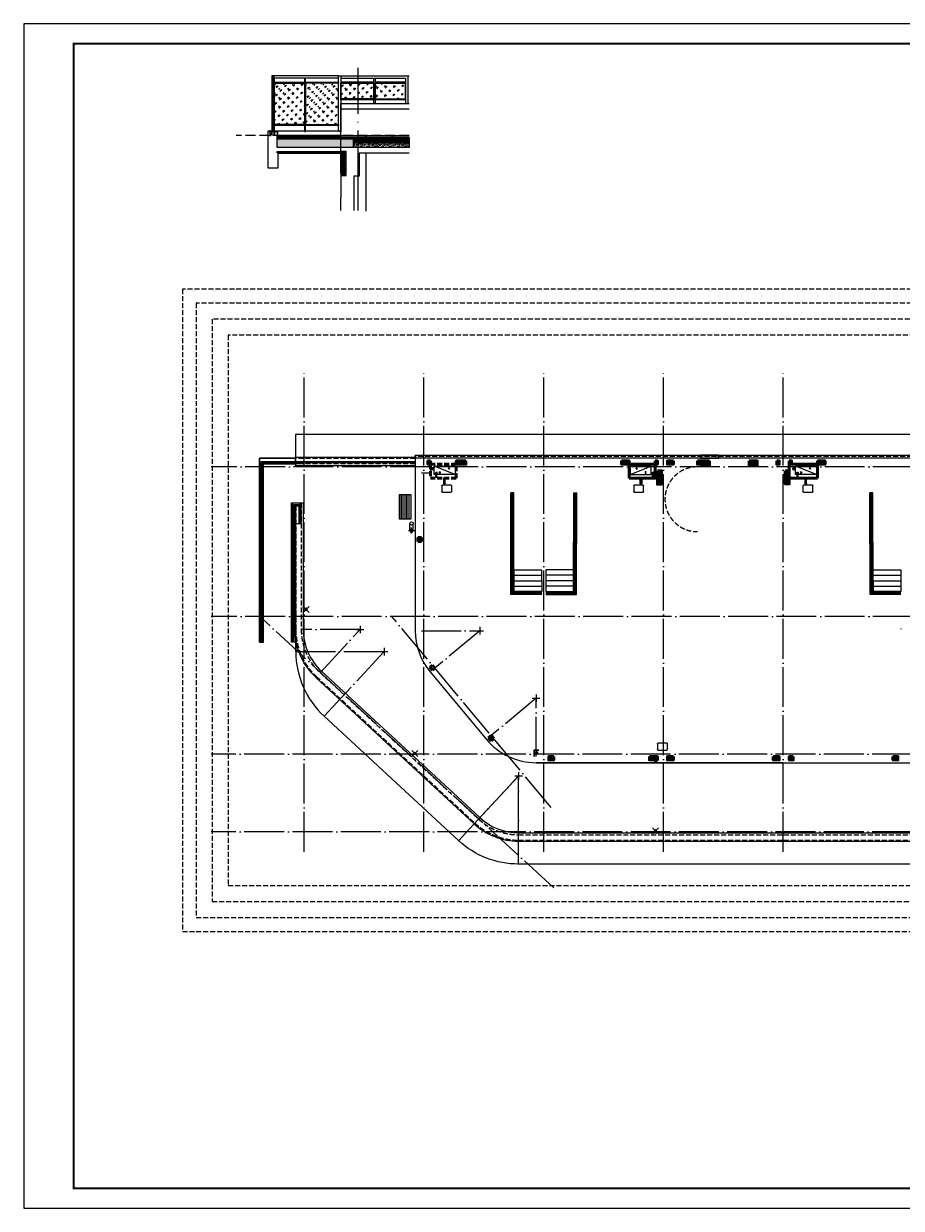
# Model space of a CAD drawing. Extents: x 447288 to 563800, y -194684 to 241749.
# Tile 82 of 91: x 458700 to 502671, y 118547 to 177947. Entities that reach past the tile are written whole.
import ezdxf

# ---------------------------------------------------------------- set-up
doc = ezdxf.new("R2010")
doc.units = 0
doc.header["$LTSCALE"] = 1000
for name, pattern in [('35$0$DASH', [0.35, 0.25, -0.1]), ('DASH', [0.35, 0.25, -0.1]), ('DOTE', [2.42, 2, -0.2, 0.02, -0.2]), ('jz-g2#$0$__DASH', [0.35, 0.25, -0.1]), ('jz-g2#$0$DOTE', [2.42, 2, -0.2, 0.02, -0.2]), ('jz-g2#$0$pm-2f$0$__DASH', [0.35, 0.25, -0.1]), ('jz-g2#$0$pm-2f$0$DASH', [0.35, 0.25, -0.1]), ('jz-g2#$0$pm-2f$0$DOTE', [2.42, 2, -0.2, 0.02, -0.2]), ('jz-g2#$0$pm-2f$0$P+2号楼+屋顶$0$$1$DOTE', [2.42, 2, -0.2, 0.02, -0.2]), ('jz-g2#$0$pm-2f$0$P+3号楼+二层$0$DOTE', [2.42, 2, -0.2, 0.02, -0.2]), ('jz-g2#$0$pm-2f$0$P+3号楼+屋顶$0$DASH', [0.35, 0.25, -0.1]), ('jz-g2#$0$pm-2f$0$P+3号楼+屋顶$0$DOTE', [2.42, 2, -0.2, 0.02, -0.2]), ('jz-g2#$0$zw-2f$0$DOTE', [2.42, 2, -0.2, 0.02, -0.2]), ('zw-1f$0$DASH', [0.35, 0.25, -0.1])]:
    doc.linetypes.add(name, pattern=pattern)
doc.layers.get('0').update_dxf_attribs({"lineweight": 20})
doc.layers.add('A-ASIS', color=115, linetype='DASH', lineweight=0, plot=False)
doc.layers.add('zw-1f$0$A-ASIS', color=115, linetype='zw-1f$0$DASH', lineweight=0, plot=False)
for name, color, linetype in [('A-ELEV-HRAL', 3, 'Continuous'), ('A-ELEV-LIN1', 40, 'Continuous'), ('A-ELEV-THIN', 7, 'Continuous'), ('A-ELEV-WIN1', 135, 'Continuous'), ('A-GLAZ-MULL', 135, 'Continuous'), ('A-HRAL', 3, 'Continuous'), ('A-OVER', 7, 'Continuous'), ('A-WATER-LAYER', 7, 'Continuous'), ('fill', 252, 'Continuous'), ('jz-g2#$0$A-OVER', 7, 'Continuous'), ('jz-g2#$0$pm-2f$0$A-ANIG', 231, 'Continuous'), ('jz-g2#$0$pm-2f$0$A-HRAL', 3, 'Continuous'), ('jz-g2#$0$pm-2f$0$A-OVER', 7, 'Continuous'), ('jz-g2#$0$pm-2f$0$A-ROOF-WATER', 4, 'Continuous'), ('jz-g2#$0$pm-2f$0$A-面积', 21, 'Continuous'), ('jz-g2#$0$pm-2f$0$P+2号楼+屋顶$0$$1$A-ROOF-WATER', 4, 'Continuous'), ('jz-g2#$0$pm-2f$0$P+3号楼+二层$0$A-EQPM-COND', 46, 'Continuous'), ('jz-g2#$0$pm-2f$0$P+3号楼+屋顶$0$A-ELEV-HATCH', 8, 'Continuous'), ('jz-g2#$0$pm-2f$0$P+3号楼+屋顶$0$A-OVER', 7, 'Continuous'), ('jz-g2#$0$pm-2f$0$P+3号楼+屋顶$0$A-ROOF-LINE', 4, 'Continuous'), ('jz-g2#$0$pm-2f$0$P+3号楼+屋顶$0$block', 7, 'Continuous'), ('jz-g2#$0$pm-2f$0$P+3号楼+屋顶$0$PUB_HATCH', 8, 'Continuous'), ('jz-g2#$0$pm-2f$0$STAIR', 2, 'Continuous'), ('jz-g2#$0$PUB_TITLE', 4, 'Continuous'), ('jz-g2#$0$zw-2f$0$A-OVER', 7, 'Continuous'), ('PUB_DIM', 3, 'Continuous'), ('PUB_HATCH', 8, 'Continuous'), ('PUB_TITLE', 4, 'Continuous'), ('SURFACE', 6, 'Continuous'), ('主楼节点$0$13W$0$PUB_HATCH', 8, 'Continuous'), ('详图填充-细石混凝土、混凝土', 8, 'Continuous'), ('详图现充-水泥砂浆', 8, 'Continuous')]:
    doc.layers.add(name, color=color, linetype=linetype)
for name, color, linetype, lineweight in [('DOTE', 10, 'DOTE', 9), ('jz-g2#$0$DOTE', 10, 'jz-g2#$0$DOTE', 9), ('jz-g2#$0$pm-2f$0$A-LVTRY', 155, 'Continuous', 20), ('jz-g2#$0$pm-2f$0$A-LVTRY-1', 155, 'Continuous', 20), ('jz-g2#$0$pm-2f$0$A-空调机', 46, 'ByLayer', 20), ('jz-g2#$0$pm-2f$0$P+2号楼+屋顶$0$$1$A-LVTRY-1', 155, 'Continuous', 20), ('jz-g2#$0$pm-2f$0$P+3号楼+屋顶$0$DOTE', 10, 'jz-g2#$0$pm-2f$0$P+3号楼+屋顶$0$DOTE', 9), ('jz-g2#$0$pm-2f$0$WALL', 9, 'Continuous', 50), ('jz-g2#$0$pm-2f$0$空调外', 155, 'Continuous', 13), ('jz-g2#$0$WALL', 9, 'Continuous', 50), ('jz-g2#$0$zw-2f$0$DOTE', 10, 'jz-g2#$0$zw-2f$0$DOTE', 9), ('详图填充-防水层', 126, 'Continuous', 200)]:
    doc.layers.add(name, color=color, linetype=linetype, lineweight=lineweight)
doc.styles.add('jz-g2#$0$pm-2f$0$_ROMANC', font='romanc__.ttf', dxfattribs={"width": 0.7})
pattern_1 = [(45, (-727303.67, -24817.79), (-97.976716, 97.976716), [44.8, -115.2]), (45, (-727284.47, -24809.79), (-97.976716, 97.976716), [19.2, -140.8]), (45, (-727303.67, -24809.79), (-97.976716, 97.976716), [32, -128]), (45, (-727294.07, -24817.79), (107.48023, -107.48023), [40, -120]), (45, (-727303.67, -24825.79), (-97.976716, 97.976716), [64, -96]), (45, (-727303.67, -24801.79), (-97.976716, 97.976716), [16, -144])]
pattern_2 = [(45, (-817336.53, 10607.64), (-97.976716, 97.976716), [44.8, -115.2]), (45, (-817317.33, 10615.64), (-97.976716, 97.976716), [19.2, -140.8]), (45, (-817336.53, 10615.64), (-97.976716, 97.976716), [32, -128]), (45, (-817326.93, 10607.64), (107.48023, -107.48023), [40, -120]), (45, (-817336.53, 10599.64), (-97.976716, 97.976716), [64, -96]), (45, (-817336.53, 10623.64), (-97.976716, 97.976716), [16, -144])]

# ---------------------------------------------------------------- blocks, each defined once
blk = doc.blocks.new('jz-g2#$0$pm-2f$0$DFGSDFG')
at = {"layer": 'jz-g2#$0$pm-2f$0$A-OVER'}
for points in [[(750895, 191885), (752295, 191885), (752299, 196835)], [(750895, 191735), (752445, 191735), (752449, 196835)], [(752299, 196835), (752449, 196835)]]:
    blk.add_lwpolyline(points, dxfattribs=at)
at = {"layer": 'jz-g2#$0$pm-2f$0$STAIR'}
for p, q in [((750899, 192965), (750895, 191885)), ((752299, 192965), (750899, 192965)), ((752299, 192695), (750899, 192695)), ((752299, 192965), (752295, 191885)), ((752299, 192425), (750899, 192425)), ((752299, 192155), (750899, 192155))]:
    blk.add_line(p, q, dxfattribs=at)
for points in [[(750895, 191835), (752345, 191835), (752349, 196835)], [(750895, 191785), (752395, 191785), (752399, 196835)]]:
    blk.add_lwpolyline(points, dxfattribs=at)
blk = doc.blocks.new('jz-g2#$0$pm-2f$0$SWJ')
at = {"layer": 'jz-g2#$0$pm-2f$0$空调外'}
blk.add_line((-887, -89), (163, 331), dxfattribs=at)
blk.add_lwpolyline([(163, 331), (-887, 331), (-887, -89), (163, -89)], close=True, dxfattribs=at)
at = {"layer": 'jz-g2#$0$pm-2f$0$空调外', "style": 'jz-g2#$0$pm-2f$0$_ROMANC', "oblique": 0, "width": 1.2}
for s, p in [('A', (-596, 181)), ('C', (-148, -22))]:
    blk.add_text(s, height=80, rotation=360, dxfattribs=at).set_placement(p)
blk = doc.blocks.new('jz-g2#$0$pm-2f$0$W-drain-4')
at = {"layer": 'jz-g2#$0$pm-2f$0$A-LVTRY'}
h = blk.add_hatch(dxfattribs=at)
h.set_pattern_fill('玻璃', color=256, scale=10, angle=45)
h.set_pattern_definition([(45, (-117968.186, -205653.527), (-8.4852814, 8.4852814), [])])
edge = h.paths.add_edge_path()
edge.add_arc((0, 0), 45, 0, 360)
blk.add_circle((0, 0), 45, dxfattribs=at)
blk = doc.blocks.new('jz-g2#$0$pm-2f$0$A$C69D75C9C')
at = {"layer": 'jz-g2#$0$pm-2f$0$P+2号楼+屋顶$0$$1$A-ROOF-WATER'}
for p, q in [((0, 300), (300, 0)), ((300, 300), (0, 0))]:
    blk.add_line(p, q, dxfattribs=at)
at = {"layer": 'jz-g2#$0$pm-2f$0$A-LVTRY-1', "xscale": 1.222222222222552, "yscale": 1.222222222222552, "zscale": 1.222222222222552, "rotation": 90}
blk.add_blockref('jz-g2#$0$pm-2f$0$W-drain-4', (150, 150), dxfattribs=at)
blk = doc.blocks.new('jz-g2#$0$pm-2f$0$P+3号楼+屋顶$0$HesiBlk_20220531102256718')
at = {"layer": 'jz-g2#$0$pm-2f$0$P+3号楼+屋顶$0$A-ELEV-HATCH'}
h = blk.add_hatch(dxfattribs=at)
h.set_pattern_fill('松散材料', color=256, scale=25, angle=-180)
h.set_pattern_definition([(180, (1227574.376, 161535.103), (-23.4375, -46.875), [0, -46.875])])
h.paths.add_polyline_path([(600, 0), (-600, 0), (-600, 600), (600, 600)])
at = {"layer": 'jz-g2#$0$pm-2f$0$P+3号楼+屋顶$0$A-OVER'}
blk.add_lwpolyline([(600, 0), (-600, 0), (-600, 600), (600, 600)], close=True, dxfattribs=at)
blk = doc.blocks.new('jz-g2#$0$pm-2f$0$P+3号楼+屋顶$0$fsdgffdgfdhds')
at = {"layer": 'jz-g2#$0$pm-2f$0$P+3号楼+屋顶$0$A-ROOF-LINE'}
for points in [[(1143979, 12996), (1144339, 12996)], [(1143979, 12836), (1144339, 12836)]]:
    blk.add_lwpolyline(points, dxfattribs=at)
for radius in [80, 65]:
    blk.add_circle((1143979, 12916), radius, dxfattribs=at)
at = {"layer": 'jz-g2#$0$pm-2f$0$P+3号楼+屋顶$0$A-ROOF-LINE', "linetype": 'jz-g2#$0$pm-2f$0$P+3号楼+屋顶$0$DASH', "ltscale": 0.3}
blk.add_arc((1144339, 12916), 80, 90, 270, dxfattribs=at)
at = {"layer": 'jz-g2#$0$pm-2f$0$P+3号楼+屋顶$0$A-ROOF-LINE'}
blk.add_arc((1144339, 12916), 80, 270, 90, dxfattribs=at)
blk = doc.blocks.new('jz-g2#$0$pm-2f$0$P+3号楼+屋顶$0$铭嘉20230511185538')
at = {"layer": 'jz-g2#$0$pm-2f$0$P+3号楼+屋顶$0$DOTE', "linetype": 'jz-g2#$0$pm-2f$0$P+3号楼+屋顶$0$DOTE', "ltscale": 0.1}
for p, q in [((-295, 0), (5, 0)), ((-145, -150), (-145, 150))]:
    blk.add_line(p, q, dxfattribs=at)
at = {"layer": 'jz-g2#$0$pm-2f$0$P+3号楼+屋顶$0$PUB_HATCH', "color": 1, "rotation": 1.50152104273e-05}
blk.add_blockref('jz-g2#$0$pm-2f$0$P+3号楼+屋顶$0$fsdgffdgfdhds', (-1144124, -12916), dxfattribs=at)
blk = doc.blocks.new('*U392')
at = {"layer": 'jz-g2#$0$pm-2f$0$P+3号楼+二层$0$A-EQPM-COND', "color": 1, "linetype": 'jz-g2#$0$pm-2f$0$P+3号楼+二层$0$DOTE'}
blk.add_line((43, 0), (-339, 0), dxfattribs=at)
at = {"layer": 'jz-g2#$0$pm-2f$0$P+3号楼+二层$0$A-EQPM-COND'}
for p, q in [((0, -40), (-290, 40)), ((0, 40), (-290, -40))]:
    blk.add_line(p, q, dxfattribs=at)
blk.add_lwpolyline([(0, -40), (0, 40), (-290, 40), (-290, -40)], close=True, dxfattribs=at)
blk.add_solid([(-290, 40), (0, 40), (0, -40), (-290, -40)], dxfattribs=at)
blk = doc.blocks.new('jz-g2#$0$pm-2f$0$P+3号楼+二层$0$GSKT2')
at = {"layer": 'jz-g2#$0$pm-2f$0$P+3号楼+二层$0$A-EQPM-COND'}
for p, q in [((-220, 0), (220, 0)), ((-250, -320), (-250, -30)), ((220, -350), (-220, -350)), ((250, -30), (250, -320))]:
    blk.add_line(p, q, dxfattribs=at)
for centre, start, end in [((-220, -30), 90, 180), ((-220, -320), 180, 270), ((220, -30), 360, 90), ((220, -320), 270, 360)]:
    blk.add_arc(centre, 30, start, end, dxfattribs=at)
blk = doc.blocks.new('jz-g2#$0$pm-2f$0$W-pipe-3')
at = {"layer": 'jz-g2#$0$pm-2f$0$A-ROOF-WATER', "color": 1, "linetype": 'jz-g2#$0$pm-2f$0$DOTE', "ltscale": 0.01}
for p, q in [((-30, 0), (30, 0)), ((0, -30), (0, 30))]:
    blk.add_line(p, q, dxfattribs=at)
at = {"layer": 'jz-g2#$0$pm-2f$0$A-ROOF-WATER'}
blk.add_circle((0, 0), 25, dxfattribs=at)
blk = doc.blocks.new('jz-g2#$0$pm-2f$0$P+2号楼+屋顶$0$$1$W-pipe-1')
at = {"layer": 'jz-g2#$0$pm-2f$0$P+2号楼+屋顶$0$$1$A-LVTRY-1', "color": 1, "linetype": 'jz-g2#$0$pm-2f$0$P+2号楼+屋顶$0$$1$DOTE', "ltscale": 0.01}
for points in [[(75, 0), (-75, 0)], [(0, 75), (0, -75)]]:
    blk.add_lwpolyline(points, dxfattribs=at)
at = {"layer": 'jz-g2#$0$pm-2f$0$P+2号楼+屋顶$0$$1$A-LVTRY-1'}
for radius in [55, 45]:
    blk.add_circle((0, 0), radius, dxfattribs=at)
blk = doc.blocks.new('jz-g2#$0$pm-2f$0$LNSLG+DL2')
at = {"layer": 'jz-g2#$0$pm-2f$0$A-ROOF-WATER'}
blk.add_blockref('jz-g2#$0$pm-2f$0$W-pipe-3', (0, 0), dxfattribs=at)
blk = doc.blocks.new('jz-g2#$0$zw-2f$0$A$C4CB57183')
at = {"layer": 'jz-g2#$0$zw-2f$0$DOTE'}
for p, q in [((8190, 5135), (7810, 5135)), ((8000, 5325), (8000, 4945)), ((1450, -1100), (1070, -1100)), ((1260, -910), (1260, -1290))]:
    blk.add_line(p, q, dxfattribs=at)
for points in [[(12435, 5135), (8000, 5135)], [(11012, 1879), (8000, 5135)], [(1260, -5535), (1260, -1100)], [(4271, -4356), (1260, -1100)]]:
    blk.add_lwpolyline(points, dxfattribs=at)
blk = doc.blocks.new('jz-g2#$0$pm-2f$0$LNSLG+DL')
at = {"layer": 'jz-g2#$0$pm-2f$0$A-ROOF-WATER', "linetype": 'jz-g2#$0$pm-2f$0$DASH', "ltscale": 0.2}
for points in [[(0, 25), (-162, 25)], [(0, -25), (-163, -25)]]:
    blk.add_lwpolyline(points, dxfattribs=at)
at = {"layer": 'jz-g2#$0$pm-2f$0$A-LVTRY-1'}
blk.add_blockref('jz-g2#$0$pm-2f$0$W-drain-4', (-200, 0), dxfattribs=at)
at = {"layer": 'jz-g2#$0$pm-2f$0$A-ROOF-WATER'}
blk.add_blockref('jz-g2#$0$pm-2f$0$W-pipe-3', (0, 0), dxfattribs=at)
blk = doc.blocks.new('jz-g2#$0$pm-2f$0$A$C605D023C')
at = {"layer": 'jz-g2#$0$pm-2f$0$A-ROOF-WATER', "rotation": 180}
blk.add_blockref('jz-g2#$0$pm-2f$0$LNSLG+DL', (60, 200), dxfattribs=at)
blk = doc.blocks.new('jz-g2#$0$铭嘉20241218151628')
h = blk.add_hatch(color=8)
h.dxf.hatch_style = 1
h.paths.add_polyline_path([(-6055, 14915), (-6175, 14915), (-6175, 14745), (-6055, 14745)])
h = blk.add_hatch(color=8)
h.dxf.hatch_style = 1
h.paths.add_polyline_path([(-4275, 14915), (-4755, 14915), (-4755, 14745), (-4275, 14745)])
h = blk.add_hatch(color=8)
h.dxf.hatch_style = 1
h.paths.add_polyline_path([(3525, 14915), (3905, 14915), (3905, 14745), (3525, 14745)])
h = blk.add_hatch(color=8)
h.dxf.hatch_style = 1
h.paths.add_polyline_path([(5205, 14915), (5325, 14915), (5325, 14745), (5205, 14745)])
h = blk.add_hatch(color=8)
h.dxf.hatch_style = 1
h.paths.add_polyline_path([(6125, 14915), (5825, 14915), (5825, 14745), (6125, 14745)])
h = blk.add_hatch(color=8)
h.dxf.hatch_style = 1
h.paths.add_polyline_path([(7325, 14915), (7525, 14915), (7525, 14740), (7325, 14740)])
h = blk.add_hatch(color=8)
h.dxf.hatch_style = 1
h.paths.add_polyline_path([(7925, 14915), (7925, 14665), (7525, 14665), (7525, 14915)])
h = blk.add_hatch(color=8)
h.dxf.hatch_style = 1
h.paths.add_polyline_path([(9925, 14915), (10325, 14915), (10325, 14665), (9925, 14665)])
h = blk.add_hatch(color=8)
h.dxf.hatch_style = 1
h.paths.add_polyline_path([(11305, 14915), (11425, 14915), (11425, 14745), (11305, 14745)])
h = blk.add_hatch(color=8)
h.dxf.hatch_style = 1
h.paths.add_polyline_path([(11925, 14915), (12045, 14915), (12045, 14745), (11925, 14745)])
h = blk.add_hatch(color=8)
h.dxf.hatch_style = 1
h.paths.add_polyline_path([(13345, 14915), (13725, 14915), (13725, 14745), (13345, 14745)])
h = blk.add_hatch(color=8)
h.dxf.hatch_style = 1
h.paths.add_polyline_path([(5325, 14415), (5525, 14415), (5525, 13745), (5325, 13745)])
h = blk.add_hatch(color=8)
h.dxf.hatch_style = 1
h.paths.add_polyline_path([(11725, 14415), (11925, 14415), (11925, 13755), (11725, 13755)])
h = blk.add_hatch(color=8)
h.dxf.hatch_style = 1
h.paths.add_polyline_path([(-6675, 11065), (-6675, 10865), (-6505, 10865), (-6505, 11065)])
h = blk.add_hatch(color=8)
h.dxf.hatch_style = 1
h.paths.add_polyline_path([(-3138, 1032), (-3010, 878), (-2880, 987), (-3008, 1141)])
h = blk.add_hatch(color=8)
h.dxf.hatch_style = 1
h.paths.add_polyline_path([(125, 85), (-125, 85), (-125, -85), (125, -85)])
h = blk.add_hatch(color=8)
h.dxf.hatch_style = 1
h.paths.add_polyline_path([(4925, 85), (5325, 85), (5325, -85), (4925, -85)])
h = blk.add_hatch(color=8)
h.dxf.hatch_style = 1
h.paths.add_polyline_path([(6125, 85), (5825, 85), (5825, -85), (6125, -85)])
h = blk.add_hatch(color=8)
h.dxf.hatch_style = 1
h.paths.add_polyline_path([(11125, 85), (11425, 85), (11425, -85), (11125, -85)])
h = blk.add_hatch(color=8)
h.dxf.hatch_style = 1
h.paths.add_polyline_path([(12125, 85), (11925, 85), (11925, -85), (12125, -85)])
h = blk.add_hatch(color=8)
h.dxf.hatch_style = 1
h.paths.add_polyline_path([(17125, 85), (17375, 85), (17375, -85), (17125, -85)])
at = {"layer": 'jz-g2#$0$WALL'}
for p, q in [((-6675, 11065), (-6675, 10865)), ((-6505, 11065), (-6505, 10865)), ((-6083, 4566), (-5955, 4412)), ((-5953, 4675), (-5826, 4522))]:
    blk.add_line(p, q, dxfattribs=at)
for points in [[(-6055, 14915), (-6175, 14915), (-6175, 14745), (-6055, 14745)], [(-4275, 14915), (-4755, 14915), (-4755, 14745), (-4275, 14745)], [(3525, 14915), (3905, 14915), (3905, 14745), (3525, 14745)], [(5205, 14915), (5325, 14915), (5325, 14745), (5205, 14745)], [(6125, 14915), (5825, 14915), (5825, 14745), (6125, 14745)], [(7325, 14915), (7525, 14915), (7525, 14740), (7325, 14740)], [(7925, 14915), (7925, 14665), (7525, 14665), (7525, 14915)], [(9925, 14915), (10325, 14915), (10325, 14665), (9925, 14665)], [(11305, 14915), (11425, 14915), (11425, 14745), (11305, 14745)], [(11925, 14915), (12045, 14915), (12045, 14745), (11925, 14745)], [(13345, 14915), (13725, 14915), (13725, 14745), (13345, 14745)], [(5325, 14415), (5525, 14415), (5525, 13745), (5325, 13745)], [(11725, 14415), (11925, 14415), (11925, 13755), (11725, 13755)], [(125, 85), (-125, 85), (-125, -85), (125, -85)], [(4925, 85), (5325, 85), (5325, -85), (4925, -85)], [(6125, 85), (5825, 85), (5825, -85), (6125, -85)], [(11125, 85), (11425, 85), (11425, -85), (11125, -85)], [(12125, 85), (11925, 85), (11925, -85), (12125, -85)], [(17125, 85), (17375, 85), (17375, -85), (17125, -85)]]:
    blk.add_lwpolyline(points, close=True, dxfattribs=at)
for points in [[(-6505, 11065), (-6675, 11065)], [(-6505, 10865), (-6675, 10865)], [(-5953, 4675), (-6083, 4566)], [(-5825, 4521), (-5955, 4412)], [(-3008, 1141), (-3138, 1032)], [(-3138, 1032), (-3010, 878)], [(-2880, 987), (-3010, 878)], [(-3008, 1141), (-2880, 987)]]:
    blk.add_lwpolyline(points, dxfattribs=at)
blk = doc.blocks.new('jz-g2#')
at = {"layer": 'jz-g2#$0$A-OVER', "linetype": 'jz-g2#$0$__DASH'}
for p, q in [((472319, 156162), (472319, 155877)), ((478319, 156147), (472319, 156147)), ((472334, 153778), (472334, 147572)), ((473367, 145208), (481307, 137863))]:
    blk.add_line(p, q, dxfattribs=at)
at = {"layer": 'jz-g2#$0$A-OVER'}
for p, q in [((472284, 153778), (472284, 147572)), ((473333, 145171), (481273, 137827)), ((484373, 140892), (539888, 140892))]:
    blk.add_line(p, q, dxfattribs=at)
at = {"layer": 'jz-g2#$0$A-OVER', "linetype": 'jz-g2#$0$__DASH'}
for points in [[(478319, 155877), (472319, 155877), (472319, 155777)], [(483494, 137007), (541848, 137007)]]:
    blk.add_lwpolyline(points, dxfattribs=at)
at = {"layer": 'jz-g2#$0$A-OVER'}
for points in [[(472704, 155777), (472319, 155777)], [(478319, 155777), (472704, 155777)], [(472604, 153928), (472704, 153928)], [(483494, 136957), (541898, 136957), (541898, 142107)]]:
    blk.add_lwpolyline(points, dxfattribs=at)
at = {"layer": 'jz-g2#$0$A-OVER', "linetype": 'jz-g2#$0$__DASH'}
blk.add_lwpolyline([(472604, 153928), (472604, 147572, 0.209053), (473550, 145406), (481491, 138062, 0.188811), (483494, 137277), (541648, 137277), (541648, 145692)], format="xyb", dxfattribs=at)
at = {"layer": 'jz-g2#$0$A-OVER'}
blk.add_lwpolyline([(472704, 153928), (472704, 147572, 0.209053), (473618, 145480), (481558, 138135, 0.188811), (483494, 137377), (541548, 137377), (541548, 145692)], format="xyb", dxfattribs=at)
for centre, start, end in [((475554, 147572), 180, 227.23117), ((483494, 140227), 227.23117, 270)]:
    blk.add_arc(centre, 3270, start, end, dxfattribs=at)
at = {"layer": 'jz-g2#$0$A-OVER', "linetype": 'jz-g2#$0$__DASH'}
for centre, start, end in [((475554, 147572), 180, 227.23117), ((483494, 140227), 227.23117, 270)]:
    blk.add_arc(centre, 3220, start, end, dxfattribs=at)
at = {"layer": 'jz-g2#$0$DOTE'}
for p, q in [((472754, 136427), (472754, 160627)), ((478754, 136427), (478754, 160627)), ((484754, 136427), (484754, 160627)), ((490754, 136427), (490754, 160627)), ((496754, 136427), (496754, 160627)), ((527453, 155727), (468097, 155727)), ((527453, 148227), (468097, 148227)), ((544353, 141327), (468097, 141327)), ((544353, 137427), (468097, 137427))]:
    blk.add_line(p, q, dxfattribs=at)
at = {"layer": 'jz-g2#$0$pm-2f$0$A-ANIG'}
for points in [[(526883, 157347), (472319, 157347), (472319, 156177)], [(472334, 146462), (472334, 146922)]]:
    blk.add_lwpolyline(points, dxfattribs=at)
for points in [[(472334, 146922), (472334, 146462, 0.209053), (473752, 143217), (480492, 136983)], [(541848, 136942), (541848, 135807), (483494, 135807, -0.188811), (480492, 136983, -0.188811)]]:
    blk.add_lwpolyline(points, format="xyb", dxfattribs=at)
at = {"layer": 'jz-g2#$0$pm-2f$0$A-HRAL'}
for points in [[(470584, 146938), (470584, 155997), (472319, 155997)], [(470654, 146938), (470654, 155927), (472319, 155927)], [(472184, 146938), (472184, 153913), (472554, 153913)], [(472554, 152878), (472554, 153913)], [(472254, 146938), (472254, 153843), (472504, 153843)], [(472504, 152878), (472504, 153843)]]:
    blk.add_lwpolyline(points, dxfattribs=at)
blk.add_lwpolyline([(472319, 155997), (478319, 155997), (478319, 155927), (472319, 155927)], close=True, dxfattribs=at)
at = {"layer": 'jz-g2#$0$pm-2f$0$A-OVER'}
blk.add_line((526868, 156297), (478319, 156297), dxfattribs=at)
at = {"layer": 'jz-g2#$0$pm-2f$0$A-OVER', "linetype": 'jz-g2#$0$pm-2f$0$__DASH'}
for p, q in [((478319, 156297), (478319, 156162)), ((527018, 156247), (478319, 156247))]:
    blk.add_line(p, q, dxfattribs=at)
at = {"layer": 'jz-g2#$0$pm-2f$0$A-OVER'}
for points in [[(478319, 156162), (478319, 156297)], [(478319, 156162), (478319, 156297)], [(470519, 146938), (470519, 156162), (472319, 156162)], [(478319, 156197), (472319, 156197), (472319, 155862)], [(472604, 155877), (472319, 155877)], [(472604, 152878), (472604, 153913)], [(472319, 153778), (472604, 153778)], [(472269, 152878), (472604, 152878)], [(484504, 141527), (484254, 141527), (484254, 141197)], [(484504, 141497), (484284, 141497), (484284, 141197)]]:
    blk.add_lwpolyline(points, dxfattribs=at)
for points in [[(493519, 156162), (492619, 156162), (492619, 156297), (493519, 156297)], [(472119, 153778), (472119, 153928), (472604, 153928), (472604, 153778)]]:
    blk.add_lwpolyline(points, close=True, dxfattribs=at)
at = {"layer": 'jz-g2#$0$pm-2f$0$A-OVER', "color": 2}
blk.add_lwpolyline([(472604, 153843), (472604, 153913)], dxfattribs=at)
at = {"layer": 'jz-g2#$0$pm-2f$0$A-OVER', "color": 8, "linetype": 'jz-g2#$0$pm-2f$0$__DASH'}
blk.add_arc((492454, 154102), 1625, 90, 270, dxfattribs=at)
at = {"layer": 'jz-g2#$0$pm-2f$0$A-面积', "color": 6}
blk.add_lwpolyline([(527054, 140892), (527054, 156162), (478319, 156162), (478319, 147510, 0.175452), (479068, 145439), (481888, 142056, 0.222585), (484373, 140892), (539253, 140892)], format="xyb", dxfattribs=at)
blk.add_lwpolyline([(479074, 155857), (479074, 155407), (478624, 155407)], dxfattribs=at)
at = {"layer": 'jz-g2#$0$pm-2f$0$A-面积'}
blk.add_lwpolyline([(496754, 140892), (484754, 140892), (484373, 140892)], dxfattribs=at)
at = {"layer": 'jz-g2#$0$pm-2f$0$STAIR'}
blk.add_line((502654, 147627), (502654, 147587), dxfattribs=at)
for points in [[(470519, 146938), (470719, 146938), (470719, 155877), (472319, 155877), (472319, 156162), (470519, 156162)], [(472319, 146938), (472119, 146938), (472119, 153778), (472319, 153778)]]:
    blk.add_lwpolyline(points, close=True, dxfattribs=at)
for points in [[(470719, 150808), (470519, 150808)], [(472119, 150808), (472319, 150808)], [(470719, 149908), (470519, 149908)], [(472119, 149908), (472319, 149908)]]:
    blk.add_lwpolyline(points, dxfattribs=at)
at = {"layer": 'jz-g2#$0$pm-2f$0$WALL', "linetype": 'jz-g2#$0$pm-2f$0$__DASH'}
blk.add_lwpolyline([(480374, 155157), (480374, 155857), (479074, 155857), (479074, 155157)], close=True, dxfattribs=at)
at = {"layer": 'jz-g2#$0$pm-2f$0$WALL'}
for points in [[(489034, 155157), (489034, 155857), (490334, 155857), (490334, 155157)], [(498474, 155157), (498474, 155857), (497054, 155857), (497054, 155157)]]:
    blk.add_lwpolyline(points, close=True, dxfattribs=at)
at = {"layer": 'jz-g2#$0$PUB_TITLE'}
blk.add_lwpolyline([(458700, 118547), (563800, 118547), (563800, 177947), (458700, 177947)], close=True, dxfattribs=at)
at = {"layer": 'jz-g2#$0$PUB_TITLE', "const_width": 100}
blk.add_lwpolyline([(461200, 119547), (562800, 119547), (562800, 176947), (461200, 176947)], close=True, dxfattribs=at)
at = {"layer": 'jz-g2#$0$zw-2f$0$DOTE'}
for p, q in [((475364, 147572), (475744, 147572)), ((475554, 147762), (475554, 147382)), ((481364, 147510), (481744, 147510)), ((481554, 147700), (481554, 147320)), ((484183, 144127), (484563, 144127)), ((484373, 144317), (484373, 143937)), ((483304, 140227), (483684, 140227)), ((483494, 140417), (483494, 140037))]:
    blk.add_line(p, q, dxfattribs=at)
for points in [[(485254, 134608), (470519, 148238)], [(485122, 138652), (477142, 148227)], [(473564, 145421), (475554, 147572), (472624, 147572)], [(478624, 147510), (481554, 147510), (479303, 145635)], [(484373, 141197), (484373, 144127), (482122, 142251)], [(481467, 138036), (483494, 140227)], [(483494, 137242), (483494, 140227)]]:
    blk.add_lwpolyline(points, dxfattribs=at)
blk.add_blockref('jz-g2#$0$铭嘉20241218151628', (485129, 141112))
at = {"xscale": -1, "rotation": 269.9999999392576}
blk.add_blockref('jz-g2#$0$pm-2f$0$P+3号楼+屋顶$0$铭嘉20230511185538', (478133, 152672), dxfattribs=at)
at = {"layer": 'jz-g2#$0$pm-2f$0$A-OVER', "rotation": 90}
for p in [(479574, 155157), (497674, 155157)]:
    blk.add_blockref('jz-g2#$0$pm-2f$0$A$C605D023C', p, dxfattribs=at)
at = {"layer": 'jz-g2#$0$pm-2f$0$A-OVER', "xscale": -1}
for name, p, rotation in [('jz-g2#$0$pm-2f$0$A$C605D023C', (490034, 155157), 270), ('jz-g2#$0$pm-2f$0$A$C69D75C9C', (472704, 148727), 180)]:
    blk.add_blockref(name, p, dxfattribs=dict(at, rotation=rotation))
for name, p in [('jz-g2#$0$pm-2f$0$DFGSDFG', (1235549, -42408)), ('jz-g2#$0$pm-2f$0$DFGSDFG', (1253549, -42408)), ('jz-g2#$0$pm-2f$0$A$C69D75C9C', (490504, 137327))]:
    blk.add_blockref(name, p, dxfattribs=at)
at = {"layer": 'jz-g2#$0$pm-2f$0$A-OVER'}
for name, p in [('jz-g2#$0$pm-2f$0$DFGSDFG', (-266041, -42408)), ('jz-g2#$0$pm-2f$0$A$C69D75C9C', (478149, 141205))]:
    blk.add_blockref(name, p, dxfattribs=at)
at = {"layer": 'jz-g2#$0$pm-2f$0$A-ROOF-WATER', "rotation": 270}
for name, p in [('jz-g2#$0$pm-2f$0$W-pipe-3', (479374, 155217)), ('jz-g2#$0$pm-2f$0$W-pipe-3', (490234, 155217)), ('jz-g2#$0$pm-2f$0$LNSLG+DL2', (497474, 155217))]:
    blk.add_blockref(name, p, dxfattribs=at)
at = {"layer": 'jz-g2#$0$pm-2f$0$A-空调机', "xscale": -1}
for p in [(479437, 155426), (497537, 155426)]:
    blk.add_blockref('jz-g2#$0$pm-2f$0$SWJ', p, dxfattribs=at)
at = {"layer": 'jz-g2#$0$pm-2f$0$A-空调机'}
blk.add_blockref('jz-g2#$0$pm-2f$0$SWJ', (489970, 155426), dxfattribs=at)
at = {"layer": 'jz-g2#$0$pm-2f$0$P+2号楼+屋顶$0$$1$A-ROOF-WATER', "xscale": -1.000036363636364, "yscale": 1.000036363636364, "zscale": 1.000036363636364}
for p, rotation in [((479174, 155627), 270), ((497274, 155627), 270), ((484404, 141377), 90)]:
    blk.add_blockref('jz-g2#$0$pm-2f$0$P+2号楼+屋顶$0$$1$W-pipe-1', p, dxfattribs=dict(at, rotation=rotation))
at = {"layer": 'jz-g2#$0$pm-2f$0$P+3号楼+二层$0$A-EQPM-COND', "rotation": 90.00000000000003}
for p in [(479774, 155157), (497874, 155157)]:
    blk.add_blockref('*U392', p, dxfattribs=at)
at = {"layer": 'jz-g2#$0$pm-2f$0$P+3号楼+二层$0$A-EQPM-COND', "xscale": -1}
for name, p, rotation in [('*U392', (489634, 155157), 270), ('jz-g2#$0$pm-2f$0$P+3号楼+二层$0$GSKT2', (490704, 141527), 180), ('*U392', (490354, 141197), 270)]:
    blk.add_blockref(name, p, dxfattribs=dict(at, rotation=rotation))
for p in [(479896, 154803), (489512, 154803), (497996, 154803)]:
    blk.add_blockref('jz-g2#$0$pm-2f$0$P+3号楼+二层$0$GSKT2', p, dxfattribs=at)
at = {"layer": 'jz-g2#$0$pm-2f$0$P+3号楼+屋顶$0$block', "xscale": -1, "rotation": 270}
blk.add_blockref('jz-g2#$0$pm-2f$0$P+3号楼+屋顶$0$HesiBlk_20220531102256718', (477519, 153727), dxfattribs=at)
at = {"layer": 'jz-g2#$0$zw-2f$0$A-OVER', "xscale": -1}
blk.add_blockref('jz-g2#$0$zw-2f$0$A$C4CB57183', (484754, 141327), dxfattribs=at)
blk = doc.blocks.new('*U296')
at = {"layer": 'fill'}
h = blk.add_hatch(dxfattribs=at)
h.set_pattern_fill('TRIANG', color=256, scale=10, angle=90, style=0)
h.set_pattern_definition([(150, (0, 2758.208), (-24.74667, -14.2875), [14.2875, -14.2875]), (210, (0, 2758.208), (-3e-06, -28.575), [14.2875, -14.2875]), (90, (-12.373, 2751.064), (-24.74667, 14.2875), [14.2875, -14.2875])])
h.paths.add_polyline_path([(-20, 1729), (100, 1729), (100, 1129), (-20, 1129)])
at = {"layer": 'SURFACE'}
blk.add_lwpolyline([(-20, 1729), (100, 1729), (100, 1129), (-20, 1129)], close=True, dxfattribs=at)
blk = doc.blocks.new('A$C43A258F8')
at = {"layer": 'A-GLAZ-MULL'}
blk.add_lwpolyline([(0, -50), (0, 50), (5, 50), (5, -50)], close=True, dxfattribs=at)
at = {"layer": 'A-GLAZ-MULL', "linetype": 'DASH', "ltscale": 0.05}
blk.add_lwpolyline([(79, 35), (21, 35, 0.414214), (5, 19), (5, -19, 0.414214), (21, -35), (79, -35, 0.414214), (95, -19), (95, -14), (89, -14), (89, -19, -0.414214), (79, -29), (21, -29, -0.414214), (11, -19), (11, 19, -0.414214), (21, 29), (79, 29, -0.414214), (89, 19), (89, 14), (95, 14), (95, 19, 0.414214), (79, 35)], format="xyb", dxfattribs=at)
blk = doc.blocks.new('*U295')
at = {"layer": 'A-HRAL'}
for points in [[(-75, 1395), (-75, 1365), (-25, 1365), (-25, 1395)], [(-73, 1393), (-73, 1367), (-27, 1367), (-27, 1393)]]:
    blk.add_lwpolyline(points, close=True, dxfattribs=at)
for points in [[(-65, 0), (-65, 1365)], [(-35, 0), (-35, 1365)]]:
    blk.add_lwpolyline(points, dxfattribs=at)
at = {"layer": 'A-GLAZ-MULL', "xscale": -1, "rotation": 90}
blk.add_blockref('A$C43A258F8', (-50, 0), dxfattribs=at)
blk = doc.blocks.new('A$C52093036')
at = {"layer": 'A-GLAZ-MULL'}
blk.add_lwpolyline([(-2, -8), (-2, 6), (0, 6), (0, -8)], close=True, dxfattribs=at)
blk.add_lwpolyline([(0, 1), (122, 1), (123, 0), (122, -1), (0, -1)], dxfattribs=at)
blk = doc.blocks.new('A$C113aa471')
h = blk.add_hatch()
h.set_pattern_fill('ANSI33', color=253, scale=10)
h.set_pattern_definition([(45, (-1267731.475, -197511.143), (-22.4506403, 22.4506403), []), (45, (-1267709.024, -197511.143), (-22.4506403, 22.4506403), [15.875, -7.9375])])
h.paths.add_polyline_path([(4843, 3277), (6550, 3268), (6550, 3293), (4844, 3302), (3263, 3302), (3263, 3277)])
at = {"layer": 'A-OVER'}
h = blk.add_hatch(dxfattribs=at)
h.set_pattern_fill('玻璃1', color=8, scale=20)
h.set_pattern_definition(pattern_2)
h.paths.add_polyline_path([(3169, 4617), (3929, 4617), (3929, 3577), (3169, 3577)])
h = blk.add_hatch(dxfattribs=at)
h.set_pattern_fill('玻璃1', color=8, scale=20)
h.set_pattern_definition(pattern_1)
h.paths.add_polyline_path([(4784, 4617), (3959, 4617), (3959, 3577), (4784, 3577)])
h = blk.add_hatch(dxfattribs=at)
h.set_pattern_fill('玻璃1', color=8, scale=20)
h.set_pattern_definition(pattern_1)
h.paths.add_polyline_path([(4844, 4617), (5669, 4617), (5669, 4222), (4844, 4222)])
h = blk.add_hatch(dxfattribs=at)
h.set_pattern_fill('玻璃1', color=8, scale=20)
h.set_pattern_definition(pattern_2)
h.paths.add_polyline_path([(6459, 4617), (5699, 4617), (5699, 4222), (6459, 4222)])
at = {"layer": 'PUB_HATCH'}
h = blk.add_hatch(dxfattribs=at)
h.set_pattern_fill('ANSI37', color=256, scale=8)
h.set_pattern_definition([(45, (-1565778.09, -211484.487), (-8.98025612, 8.98025612), []), (135, (-1565778.09, -211484.487), (-8.98025612, -8.98025612), [])])
edge = h.paths.add_edge_path()
edge.add_line((3077, 3418), (3060, 3418))
edge.add_arc((3062, 3400), 18.1, 97.2733, 174.9357)
edge.add_line((3044, 3402), (3077, 3402))
edge.add_line((3077, 3402), (3077, 3418))
h = blk.add_hatch(dxfattribs=at)
h.set_pattern_fill('焦渣矿渣', color=256, scale=10)
h.set_pattern_definition([(0, (-871014.134, -8263.967), (20, 34.64), [4, -36]), (300, (-871014.134, -8263.967), (39.99912, -0.0005081), [4, -36]), (240, (-871010.134, -8263.967), (19.99912, -34.6405081), [4, -36]), (270, (-870998.134, -8263.967), (40, -20), [6, -28.64]), (270, (-870994.134, -8263.967), (40, -20), [6, -28.64]), (270, (-870990.134, -8263.967), (40, -20), [6, -28.64])])
h.paths.add_polyline_path([(5159, 3219), (5159, 3002), (3244, 3002), (3244, 3219)])
h = blk.add_hatch(dxfattribs=at)
h.set_pattern_fill('HONEY', color=256, scale=10, angle=90)
h.set_pattern_definition([(90, (-904891.508, -25995.258), (-13.74815, 23.8125), [15.875, -31.75]), (210, (-904891.508, -25995.258), (-13.74815493, -23.81249716), [15.875, -31.75]), (150, (-904891.508, -25995.258), (-27.49630493, 2.84e-06), [-31.75, 15.875])])
h.paths.add_polyline_path([(5159, 3219), (5159, 3189), (5159, 3189), (5159, 3119), (6550, 3119), (6550, 3219)])
h = blk.add_hatch(dxfattribs=at)
h.set_pattern_fill('焦渣矿渣', color=256, scale=10)
h.set_pattern_definition([(0, (-903711.393, -26032.2), (20, 34.64), [4, -36]), (300, (-903711.393, -26032.2), (39.99912, -0.0005081), [4, -36]), (240, (-903707.393, -26032.2), (19.99912, -34.6405081), [4, -36]), (270, (-903695.393, -26032.2), (40, -20), [6, -28.64]), (270, (-903691.393, -26032.2), (40, -20), [6, -28.64]), (270, (-903687.393, -26032.2), (40, -20), [6, -28.64])])
h.paths.add_polyline_path([(5159, 3119), (6550, 3119), (6550, 3002), (5159, 3002)])
at = {"layer": '主楼节点$0$13W$0$PUB_HATCH'}
h = blk.add_hatch(dxfattribs=at)
h.set_pattern_fill('HEX', color=256, scale=10, angle=360, style=0)
h.set_pattern_definition([(0, (-872054.134, -7463.967), (4e-15, 16.49778), [9.525, -19.05]), (120, (-872054.134, -7463.967), (-14.2874966, -8.24889), [9.525, -19.05]), (60, (-872044.609, -7463.967), (-14.2874966, 8.24889), [9.525, -19.05])])
h.paths.add_polyline_path([(3251, 2902), (3244, 2902), (3244, 2902), (3244, 2872), (4859, 2872), (4859, 2902)])
at = {"layer": '详图填充-细石混凝土、混凝土'}
h = blk.add_hatch(dxfattribs=at)
h.set_pattern_fill('混凝土', color=256, scale=5)
h.set_pattern_definition([(50, (-1340485.012, -297950.758), (35.8630091, -3.13760675), [3.75, -41.25]), (355, (-1340485.01, -297950.76), (-6.9375667, 37.6096067), [3, -33]), (100.4514, (-1340482.023, -297951.02), (28.9254691, 34.4719771), [3.1870095, -35.0571056]), (46.1842, (-1340485.01, -297940.76), (53.3620524, -8.2759507), [5.625, -61.875]), (96.6356, (-1340480.565, -297941.45), (46.7331353, 48.7058935), [4.7805144, -52.58565]), (351.1842, (-1340485.01, -297940.76), (46.7330973, 48.70593), [4.5, -49.5]), (21, (-1340480.012, -297943.258), (29.8453526, -20.13094453), [3.75, -41.25]), (326, (-1340480.01, -297943.26), (12.1657666, 36.2575023), [3, -33]), (71.4514, (-1340477.524, -297944.936), (42.0111314, 16.1265248), [3.1870095, -35.0571056]), (37.5, (-1340485.012, -297950.758), (0.60799277, 16.64469269), [0, -32.6, 0, -33.5, 0, -33.125]), (7.5, (-1340485.012, -297950.758), (13.15347687, 19.7205856), [0, -19.1, 0, -31.85, 0, -12.625]), (327.5, (-1340496.162, -297950.758), (26.69112181, -1.12774359), [0, -12.5, 0, -39, 0, -51.75]), (317.5, (-1340501.162, -297950.758), (29.15930847, 5.0052491), [0, -16.25, 0, -25.9, 0, -36.75])])
h.paths.add_polyline_path([(3296, 3249), (3244, 3249), (3244, 3280)])
h = blk.add_hatch(dxfattribs=at)
h.set_pattern_fill('混凝土', color=256, scale=15)
h.set_pattern_definition([(50, (-871375.59, -8028.395), (107.589027, -9.41282), [11.25, -123.75]), (355, (-871375.59, -8028.4), (-20.8127, 112.82882), [9, -99]), (100.4514, (-871366.62, -8029.18), (86.776407, 103.415931), [9.561029, -105.171317]), (46.1842, (-871375.59, -7998.4), (160.086157, -24.827852), [16.875, -185.625]), (96.6356, (-871362.25, -8000.46), (140.199406, 146.11768), [14.341543, -157.75695]), (351.1842, (-871375.59, -7998.4), (140.199292, 146.11779), [13.5, -148.5]), (21, (-871360.59, -8005.895), (89.536058, -60.392834), [11.25, -123.75]), (326, (-871360.59, -8005.9), (36.4973, 108.772507), [9, -99]), (71.4514, (-871353.13, -8010.93), (126.033394, 48.379575), [9.561029, -105.171317]), (37.5, (-871375.59, -8028.395), (1.8239783, 49.934078), [0, -97.8, 0, -100.5, 0, -99.375]), (7.5, (-871375.59, -8028.395), (39.4604306, 59.1617568), [0, -57.3, 0, -95.55, 0, -37.875]), (327.5, (-871409.04, -8028.395), (80.0733654, -3.3832308), [0, -37.5, 0, -117, 0, -155.25]), (317.5, (-871424.04, -8028.395), (87.4779254, 15.0157473), [0, -48.75, 0, -77.7, 0, -110.25])])
h.paths.add_polyline_path([(3319, 3277), (5336, 3277), (6550, 3268), (6551, 3248), (5379, 3252), (3455, 3257), (3298, 3257), (3266, 3277)])
h = blk.add_hatch(dxfattribs=at)
h.set_pattern_fill('混凝土', color=256, scale=15)
h.set_pattern_definition([(50, (-871375.515, -8057.28), (107.589027, -9.41282), [11.25, -123.75]), (355, (-871375.51, -8057.28), (-20.8127, 112.82882), [9, -99]), (100.4514, (-871366.55, -8058.07), (86.776407, 103.415931), [9.561029, -105.171317]), (46.1842, (-871375.51, -8027.28), (160.086157, -24.827852), [16.875, -185.625]), (96.6356, (-871362.17, -8029.35), (140.199406, 146.11768), [14.341543, -157.75695]), (351.1842, (-871375.51, -8027.28), (140.199292, 146.11779), [13.5, -148.5]), (21, (-871360.515, -8034.78), (89.536058, -60.392834), [11.25, -123.75]), (326, (-871360.51, -8034.78), (36.4973, 108.772507), [9, -99]), (71.4514, (-871353.05, -8039.82), (126.033394, 48.379575), [9.561029, -105.171317]), (37.5, (-871375.515, -8057.283), (1.8239783, 49.934078), [0, -97.8, 0, -100.5, 0, -99.375]), (7.5, (-871375.515, -8057.283), (39.4604306, 59.1617568), [0, -57.3, 0, -95.55, 0, -37.875]), (327.5, (-871408.965, -8057.283), (80.0733654, -3.3832308), [0, -37.5, 0, -117, 0, -155.25]), (317.5, (-871423.965, -8057.28), (87.4779254, 15.0157473), [0, -48.75, 0, -77.7, 0, -110.25])])
h.paths.add_polyline_path([(3244, 3249), (6550, 3249), (6550, 3219), (3244, 3219)])
at = {"color": 0}
blk.add_line((5479, 1408), (5479, 2862), dxfattribs=at)
blk.add_lwpolyline([(3264, 3277), (3264, 3302)])
at = {"layer": 'A-ASIS'}
blk.add_lwpolyline([(6550, 3302), (2218, 3302)], dxfattribs=at)
blk.add_lwpolyline([(5159, 3219), (6550, 3219), (6550, 3119), (5159, 3119), (5159, 3189), (5159, 3189)], close=True, dxfattribs=at)
at = {"layer": 'A-ELEV-HRAL', "color": 46}
for points in [[(4784, 4802), (3109, 4802), (3109, 3402)], [(4844, 4802), (6519, 4802), (6519, 4102)], [(4784, 4742), (3169, 4741), (3169, 3402)], [(4844, 4742), (6459, 4741), (6459, 4102)]]:
    blk.add_lwpolyline(points, dxfattribs=at)
for points in [[(4844, 3402), (4784, 3402), (4784, 4802), (4844, 4802)], [(3929, 4617), (3169, 4617), (3169, 4642), (3929, 4642)], [(3959, 4742), (3929, 4742), (3929, 3402), (3959, 3402)], [(4784, 4617), (3959, 4617), (3959, 4642), (4784, 4642)], [(4844, 4617), (5669, 4617), (5669, 4642), (4844, 4642)], [(5669, 4742), (5699, 4742), (5699, 4102), (5669, 4102)], [(5699, 4617), (6459, 4617), (6459, 4642), (5699, 4642)], [(4844, 4222), (5669, 4222), (5669, 4197), (4844, 4197)], [(5699, 4222), (6459, 4222), (6459, 4197), (5699, 4197)], [(3169, 3577), (3929, 3577), (3929, 3552), (3169, 3552)], [(3959, 3577), (4784, 3577), (4784, 3552), (3959, 3552)]]:
    blk.add_lwpolyline(points, close=True, dxfattribs=at)
at = {"layer": 'A-ELEV-LIN1'}
blk.add_lwpolyline([(4843, 3277), (4844, 3302), (3264, 3302), (3264, 3277)], close=True, dxfattribs=at)
for points in [[(3952, 3277), (3952, 3302)], [(3962, 3277), (3962, 3302)], [(4843, 3277), (4843, 3302)], [(6550, 3293), (4844, 3302)], [(4844, 3277), (6550, 3268)], [(4853, 3277), (4853, 3302)], [(5471, 3273), (5471, 3298)], [(5481, 3273), (5481, 3298)], [(6136, 3270), (6136, 3295)], [(6146, 3270), (6146, 3295)]]:
    blk.add_lwpolyline(points, dxfattribs=at)
at = {"layer": 'A-ELEV-THIN'}
blk.add_lwpolyline([(3077, 3418), (3060, 3418, 0.352461), (3044, 3402), (3044, 3402), (3077, 3402)], format="xyb", close=True, dxfattribs=at)
blk.add_lwpolyline([(4844, 1426), (4844, 1757)], dxfattribs=at)
at = {"layer": 'A-ELEV-WIN1'}
blk.add_lwpolyline([(3057, 3410), (3080, 3410), (3080, 3412), (3057, 3412)], close=True, dxfattribs=at)
at = {"layer": 'A-OVER'}
for points in [[(4844, 4802), (6550, 4802)], [(4844, 2490), (4844, 4025), (4844, 4025), (4844, 4105), (5244, 4102)], [(4844, 3967), (6550, 3967)], [(5244, 4102), (6550, 4102)], [(4844, 2852), (3264, 2852), (3264, 2482), (3024, 2482), (3024, 3422), (4844, 3422)], [(3244, 3407), (3044, 3407), (3044, 3410), (3247, 3410)], [(3044, 3402), (3044, 3410)], [(3244, 3402), (3044, 3402), (3044, 3405), (3247, 3405)], [(3264, 3302), (3264, 3422)], [(4844, 2352), (4844, 2852)], [(6550, 2862), (5299, 2862), (5299, 2282), (5169, 2282), (5169, 2072), (5169, 2072), (5169, 1426)], [(4844, 2652), (4844, 1907), (4844, 1907), (4844, 1757)]]:
    blk.add_lwpolyline(points, dxfattribs=at)
at = {"layer": 'A-OVER', "color": 8}
for points in [[(3169, 4617), (3929, 4617), (3929, 3577), (3169, 3577)], [(4784, 4617), (3959, 4617), (3959, 3577), (4784, 3577)], [(4844, 4617), (5669, 4617), (5669, 4222), (4844, 4222)], [(6459, 4617), (5699, 4617), (5699, 4222), (6459, 4222)]]:
    blk.add_lwpolyline(points, close=True, dxfattribs=at)
at = {"layer": 'A-OVER', "linetype": '35$0$DASH', "ltscale": 0.1, "const_width": 1.5}
blk.add_lwpolyline([(3044, 3402), (3244, 3402), (3244, 3002), (6550, 3002)], dxfattribs=at)
at = {"layer": 'A-WATER-LAYER'}
for points in [[(3234, 3410), (3252, 3410), (3252, 3285), (3298, 3257), (3455, 3257), (3464, 3252), (6550, 3252)], [(3234, 3407), (3249, 3407), (3249, 3284), (3297, 3254), (3454, 3254), (3464, 3249), (6550, 3249)], [(3244, 3405), (3244, 3281), (3297, 3249), (3455, 3249)], [(3247, 3405), (3247, 3283), (3298, 3252), (3455, 3252)], [(3264, 3277), (4843, 3277)]]:
    blk.add_lwpolyline(points, dxfattribs=at)
at = {"layer": 'DOTE'}
blk.add_line((5279, 1426), (5279, 5002), dxfattribs=at)
blk.add_line((5279, 1426), (5279, 5002), dxfattribs=at)
at = {"layer": 'PUB_HATCH'}
for points in [[(5159, 3219), (5159, 3002), (3244, 3002), (3244, 3219)], [(5159, 3119), (6550, 3119), (6550, 3002), (5159, 3002)]]:
    blk.add_lwpolyline(points, close=True, dxfattribs=at)
at = {"layer": 'SURFACE'}
for points in [[(3244, 3249), (6550, 3249), (6550, 3219), (3244, 3219)], [(3244, 2902), (4859, 2902), (4859, 2872), (3244, 2872)]]:
    blk.add_lwpolyline(points, close=True, dxfattribs=at)
blk.add_lwpolyline([(6550, 3119), (6550, 3119), (5159, 3119), (5159, 3189), (5159, 3189), (5159, 3219), (6550, 3219)], dxfattribs=at)
at = {"layer": '详图填充-防水层', "linetype": 'DASH', "ltscale": 0.1, "const_width": 3}
for points in [[(3044, 3409), (3251, 3409), (3251, 3284), (3298, 3255), (3455, 3255), (3464, 3250), (6550, 3250)], [(3044, 3403), (3246, 3403)], [(3246, 3403), (3246, 3281), (3298, 3250), (3455, 3250)]]:
    blk.add_lwpolyline(points, dxfattribs=at)
at = {"layer": '详图现充-水泥砂浆'}
blk.add_lwpolyline([(3296, 3249), (3244, 3249), (3244, 3280)], close=True, dxfattribs=at)
at = {"xscale": -1}
blk.add_blockref('*U296', (4959, 1173), dxfattribs=at)
at = {"layer": 'A-ELEV-WIN1', "rotation": 270}
blk.add_blockref('A$C52093036', (3069, 3412), dxfattribs=at)
at = {"layer": 'A-HRAL'}
blk.add_blockref('*U295', (3194, 3407), dxfattribs=at)

msp = doc.modelspace()

# ---------------------------------------------------------------- block references
at = {"layer": 'PUB_DIM'}
msp.add_blockref('jz-g2#', (0, 0), dxfattribs=at)

# ---------------------------------------------------------------- next in the draw order: linework, layer by layer
at = {"layer": 'A-OVER'}
msp.add_lwpolyline([(492618.6, 156312.2), (492618.6, 156162.2), (493518.6, 156162.2), (493518.6, 156312.2)], close=True, dxfattribs=at)
at = {"layer": 'PUB_TITLE'}
msp.add_lwpolyline([(458699.9, 118546.8), (563799.9, 118546.8), (563799.9, 177946.8), (458699.9, 177946.8)], close=True, dxfattribs=at)
at = {"layer": 'zw-1f$0$A-ASIS'}
for points in [[(548353.2, 164627.2), (466649.1, 164627.2), (466649.1, 132427.2), (548353.2, 132427.2)], [(547653.2, 163927.2), (467349.1, 163927.2), (467349.1, 133127.2), (547653.2, 133127.2)], [(546853.2, 163127.2), (468149.1, 163127.2), (468149.1, 133927.2), (546853.2, 133927.2)], [(546053.2, 162327.2), (468949.1, 162327.2), (468949.1, 134727.2), (546053.2, 134727.2)]]:
    msp.add_lwpolyline(points, close=True, dxfattribs=at)

# ---------------------------------------------------------------- next in the draw order: block references
at = {"layer": 'A-OVER', "xscale": 2, "yscale": 2, "zscale": 2}
msp.add_blockref('A$C113aa471', (464905.8, 165735.6), dxfattribs=at)

doc.saveas('drawing.dxf')
